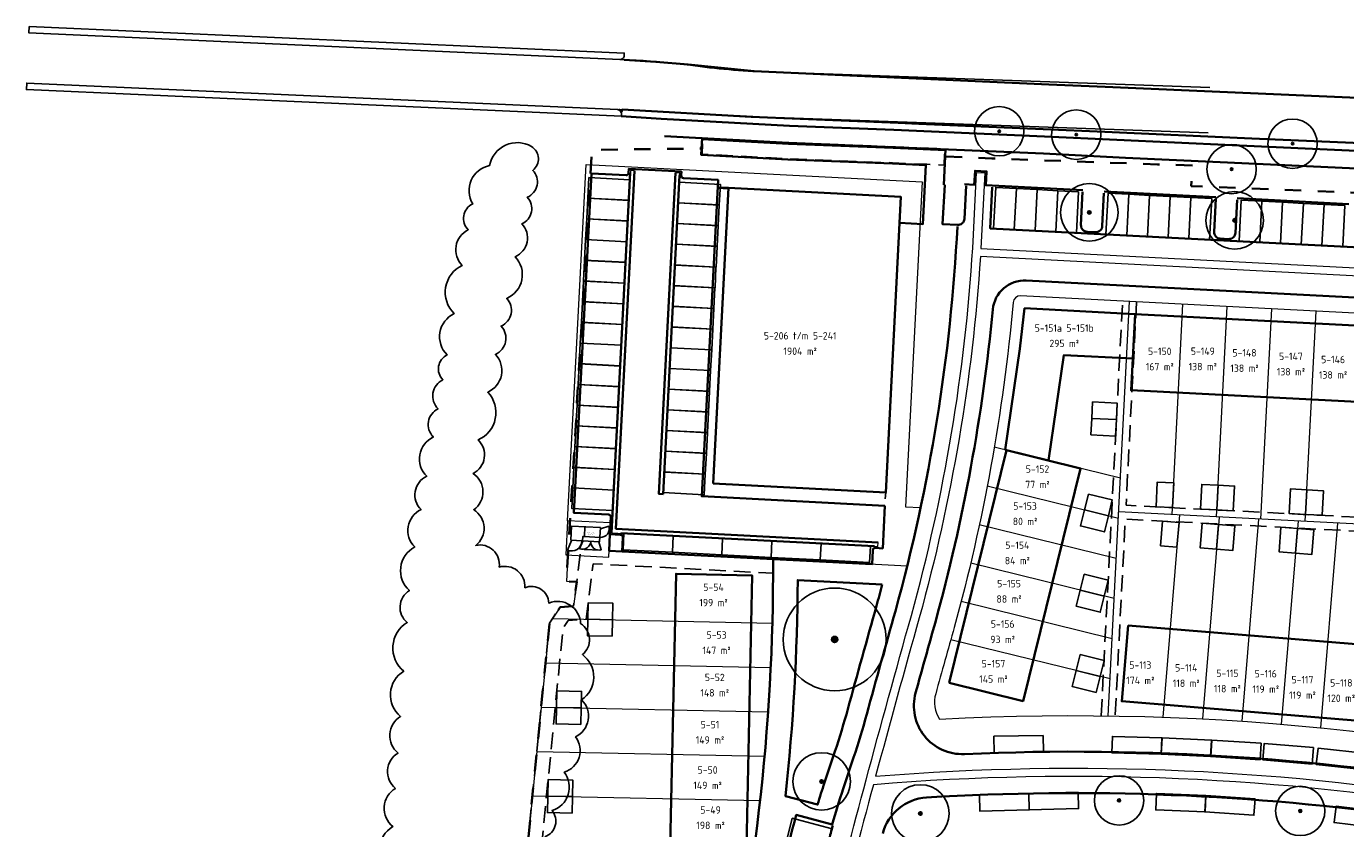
# Model space of a CAD drawing. Extents: x 168179 to 170299, y 448694 to 449599.
# Tile 23 of 32: x 168233 to 168393, y 449501 to 449599. Entities that reach past the tile are written whole.
import ezdxf
from ezdxf.enums import TextEntityAlignment as Align

# ---------------------------------------------------------------- set-up
doc = ezdxf.new("R2010")
doc.units = 0
doc.linetypes.add('NLCS-HIDDEN', pattern=[4, 2, -2])
doc.linetypes.add('Stippelfijn', pattern=[3, 2, -1])
doc.layers.get('0').update_dxf_attribs({"lineweight": 0})
for name, color, linetype, lineweight in [('N-WE-KG-GRENS_SECTIE-G', 210, 'NLCS-HIDDEN', 35), ('N-WE-OG-WEG_WOONSTRAAT_VOETPAD-G', 42, 'Continuous', 25), ('N05-WE-OG-WEG_PARKEERPLAATS_GOOT-O', 162, 'Continuous', 18), ('N05-WE-VH-GOOT-O', 170, 'Continuous', 18), ('N05-WE-VH-KANTOPSLUITING_ACHTERKANTBAND-G', 50, 'Continuous', 35), ('N05-WE-VH-VERHARDING-G', 252, 'Continuous', 35), ('N5-PV-GR-BOOM-S', 90, 'Continuous', 25), ('N5-WE-KG-GRENS_KADASTRAAL-G', 150, 'Continuous', 13), ('N5-WE-OG-BEBOUWING_SCHUUR-G', 7, 'Continuous', 25), ('N5-WE-OG-KADASTRAAL_KAVELNUMMER-T18', 7, 'Continuous', 18), ('N5-WE-OG-TOPOGRAFIE_BEBOUWING_TRAFOHUISJE-G', 7, 'Continuous', 25), ('N5-WE-OG-WEG_PARKEERPLAATS_OPENBAAR-G', 253, 'Continuous', 25), ('N5-WE-OG-WEG_PARKEERPLAATS_PRIVE-G', 253, 'Continuous', 25), ('N8-WE-OG-KADASTRAAL_KAVELNUMMER-T18', 7, 'Continuous', 18), ('N8-WE-OG-KADASTRAAL_KAVELOPPERVLAK-T18', 10, 'Continuous', 18), ('R-WE-VH-KANTVERHARDING-G', 210, 'Continuous', 35)]:
    doc.layers.add(name, color=color, linetype=linetype, lineweight=lineweight)
for name, color, linetype, lineweight, true_color in [('N05-WE-KG-KADASTRAAL-O', 150, 'Continuous', 18, 0x007fff), ('N05-WE-OG-WEG_VOETPAD_ACHTERPAD-G', 6, 'Stippelfijn', 25, 0xff00ff), ('N05-WE-OG-WEG_VOETPAD_PARKEERPLAATS-G', 6, 'Stippelfijn', 25, 0xff00ff), ('N5-WE-KG-KADASTRAAL_BEBOUWING-G', 1, 'Continuous', 35, 0xff0000)]:
    doc.layers.add(name, color=color, linetype=linetype, lineweight=lineweight, true_color=true_color)
doc.styles.add('NLCS-ISO-M1000-T18', font='NLCS-ISO.ttf', dxfattribs={"height": 1.8})
doc.styles.get("Standard").update_dxf_attribs({"font": 'iso.shx'})

# ---------------------------------------------------------------- blocks, each defined once
blk = doc.blocks.new('an-bb-sn-opp')
at = {"layer": 'N8-WE-OG-KADASTRAAL_KAVELNUMMER-T18', "style": 'NLCS-ISO-M1000-T18'}
blk.add_attdef('NUMMER', text='', height=1.8, dxfattribs=at).set_placement((0, 1.87), align=Align.MIDDLE)
at = {"layer": 'N8-WE-OG-KADASTRAAL_KAVELOPPERVLAK-T18', "style": 'NLCS-ISO-M1000-T18'}
blk.add_attdef('OPPERVLAK', text='', height=1.8, dxfattribs=at).set_placement((0, -1.87), align=Align.MIDDLE)
blk = doc.blocks.new('B-SGR-BOOM_1E GROOTTE')
at = {"ltscale": 0.1}
h = blk.add_hatch(color=256, dxfattribs=at)
edge = h.paths.add_edge_path()
edge.add_arc((0, 0), 0.15, 0, 360)
blk.add_circle((0, 0), 3)
blk.add_circle((0, 0), 0.15, dxfattribs=at)
blk = doc.blocks.new('SGR-BOOM_01')
at = {"ltscale": 0.1}
h = blk.add_hatch(color=256, dxfattribs=at)
edge = h.paths.add_edge_path()
edge.add_arc((0, 0), 0.15, 0, 360)
for radius in [2.5, 0.045]:
    blk.add_circle((0, 0), radius)
blk.add_circle((0, 0), 0.15, dxfattribs=at)

msp = doc.modelspace()

# ---------------------------------------------------------------- linework, layer by layer
at = {"layer": 'N-WE-KG-GRENS_SECTIE-G', "flags": 128}
msp.add_lwpolyline([(168697.42, 449523.48), (168699.9, 449568.34), (168627.4, 449571.66), (168627.31, 449569.51), (168615.17, 449569.66), (168607.36, 449568.14), (168475.91, 449573.78), (168460.88, 449574.42), (168420.22, 449576.17), (168413.8, 449577.83), (168412.86, 449577.85), (168392.94, 449578.66), (168374.12, 449579.43), (168374.36, 449581.94), (168371.89, 449582.02), (168370.03, 449582.07), (168349.92, 449582.78), (168344.26, 449583.02), (168344.3, 449583.9), (168325.22, 449584.67), (168314.7, 449585.24), (168314.63, 449583.99), (168301.32, 449583.84), (168298.45, 449535.35), (168298.21, 449531.38), (168299.46, 449531.32), (168299.09, 449528.37), (168297.45, 449528.25), (168296.15, 449526.28), (168290.42, 449467.99), (168282.87, 449426.34), (168281.4, 449421.36), (168278.4, 449358.95), (168281.05, 449358.72), (168281.03, 449328.58), (168280.74, 449316.47), (168283.27, 449316.34), (168283.4, 449320.07, -0.008112), (168314.09, 449318.2), (168314.09, 449318.32, -0.002738), (168324.29, 449317.48), (168324.28, 449317.36, -0.009935), (168361.71, 449313.31, -0.022016), (168410.95, 449304.52, 0.018736), (168405.93, 449281.88), (168418.37, 449279.6, -0.018927), (168423.27, 449301.61), (168424.38, 449301.33), (168426.17, 449307.81), (168425.05, 449308.09, -0.134676), (168507.05, 449442.69), (168505.99, 449443.81, -0.011255), (168516, 449452.84), (168517.94, 449454.35), (168518.87, 449453.25, -0.097374), (168619.26, 449509.21), (168619.48, 449508.07), (168625.82, 449510.06), (168625.93, 449510.09), (168625.69, 449511.22, -0.061305)], format="xyb", close=True, dxfattribs=at)
at = {"layer": 'N-WE-OG-WEG_WOONSTRAAT_VOETPAD-G', "flags": 128}
for points in [[(168232.93, 449598.85), (168305.24, 449595.6), (168305.23, 449595.3, -0.414214), (168304.71, 449594.82), (168232.89, 449598.05)], [(168304.9, 449587.91), (168232.59, 449591.16), (168232.63, 449591.95), (168304.43, 449588.73, -0.383047), (168304.91, 449588.21)]]:
    msp.add_lwpolyline(points, format="xyb", close=True, dxfattribs=at)
msp.add_lwpolyline([(168304.71, 449594.82), (168306.7, 449594.73, -0.023949), (168313.29, 449594.12, 0.026666), (168322.62, 449593.3, -0.114375)], format="xyb", dxfattribs=at)
for points in [[(168322.62, 449593.3), (168376.39, 449591.4)], [(168304.43, 449588.73), (168322.43, 449587.81), (168376.2, 449585.91)], [(168322.43, 449587.81), (168376.2, 449585.91)]]:
    msp.add_lwpolyline(points, dxfattribs=at)
at = {"layer": 'N05-WE-KG-KADASTRAAL-O', "flags": 128}
for points in [[(168298.36, 449538.74), (168300.6, 449582.04), (168341.46, 449579.93), (168339.42, 449540.44), (168341.26, 449540.35, -0.008399), (168339.62, 449533.22), (168336.55, 449533.38), (168323.32, 449534.07)], [(168298.4, 449534.58), (168298.21, 449531.38), (168299.46, 449531.32), (168299.09, 449528.37), (168297.45, 449528.25), (168296.15, 449526.28), (168290.42, 449467.99), (168282.87, 449426.34), (168281.4, 449421.36), (168278.4, 449358.95), (168281.05, 449358.72), (168281.03, 449328.58), (168280.98, 449326.8), (168283.69, 449326.68, -0.006104), (168306.95, 449325.36, -0.089055), (168316.19, 449473.46, 0.061272), (168323.32, 449534.07), (168304.99, 449535.01), (168303.4, 449535.1)]]:
    msp.add_lwpolyline(points, format="xyb", dxfattribs=at)
for points in [[(168338.7, 449574.86), (168338.87, 449578.12), (168317.89, 449579.21), (168316.03, 449543.25), (168337.01, 449542.17)], [(168298.14, 449534.6), (168303.36, 449534.33), (168303.57, 449538.47), (168298.36, 449538.74)]]:
    msp.add_lwpolyline(points, close=True, dxfattribs=at)
msp.add_lwpolyline([(168458.93, 449560.63), (168353.4, 449566.09, 0.390828), (168352.5, 449565.27, -0.044684), (168345.34, 449525.77, 0.0013), (168343.09, 449517.71, 0.209612), (168343.54, 449514.61, -0.082087), (168442.33, 449503.67), (168468.49, 449512.02, -0.053407)], format="xyb", close=True, dxfattribs=at)
at = {"layer": 'N05-WE-OG-WEG_PARKEERPLAATS_GOOT-O'}
for points in [[(168336.09, 449536.11), (168304.23, 449537.76), (168306.49, 449581.3), (168305.99, 449581.33), (168303.71, 449537.28), (168336.07, 449535.61)], [(168311.96, 449580.72), (168311.98, 449581.02), (168311.48, 449581.04), (168309.46, 449542), (168309.96, 449541.97)]]:
    msp.add_lwpolyline(points, close=True, dxfattribs=at)
at = {"layer": 'N05-WE-OG-WEG_VOETPAD_ACHTERPAD-G', "flags": 128}
for points in [[(168363.2, 449515.03), (168365.8, 449565.45)], [(168367.5, 449565.36), (168366.22, 449540.62), (168407.33, 449538.5), (168441.92, 449530.79), (168443.5, 449561.43)], [(168447.11, 449505.2), (168442.07, 449529.01), (168407.1, 449536.81), (168366.13, 449538.93), (168364.9, 449515.01)], [(168323.32, 449534.07), (168299.96, 449535.27), (168299.09, 449528.37), (168297.45, 449528.25), (168296.15, 449526.28), (168290.42, 449467.99), (168282.87, 449426.34), (168281.4, 449421.36), (168278.86, 449368.63), (168278.4, 449358.95), (168281.05, 449358.72), (168281.03, 449326.8)], [(168311.99, 449454.35), (168290.39, 449458.31), (168292.11, 449467.75), (168297.8, 449525.69), (168298.41, 449526.61), (168300.6, 449526.77), (168301.45, 449533.5), (168323.32, 449532.36)]]:
    msp.add_lwpolyline(points, dxfattribs=at)
at = {"layer": 'N05-WE-OG-WEG_VOETPAD_PARKEERPLAATS-G', "flags": 128}
for points in [[(168344.2, 449583.78), (168337.93, 449584.06), (168325.21, 449584.55), (168314.79, 449585.12), (168314.7, 449583.32), (168325.13, 449582.75), (168337.86, 449582.26), (168342.01, 449582.08), (168344.1, 449581.97)], [(168316.59, 449579.17), (168317.89, 449579.11), (168316.03, 449543.25), (168337.01, 449542.17), (168336.92, 449540.57), (168314.65, 449541.72)]]:
    msp.add_lwpolyline(points, close=True, dxfattribs=at)
at = {"layer": 'N05-WE-VH-GOOT-O', "flags": 128}
for points in [[(168433.85, 449368.78, 0.077604), (168331.48, 449391.88, 0.012058), (168315.1, 449392.58, 0.041178), (168317.53, 449325.31), (168316.53, 449325.19, -0.089839), (168325.42, 449471.21, -0.005763), (168334.64, 449507.25, -0.003208), (168340.14, 449527.22, 0.051696), (168347.59, 449571.9), (168348.06, 449581.09), (168349.06, 449581.04), (168348.59, 449571.85), (168457.7, 449566.2), (168457.65, 449565.2), (168348.53, 449570.85, -0.050575), (168341.1, 449526.95, 0.003099), (168335.79, 449507.68, -0.063013), (168410.62, 449504.3, -0.059671), (168397.65, 449454.08, 0.051418), (168378.95, 449386.33, -0.042379), (168434.22, 449369.7)], [(168377.97, 449386.53, -0.05139), (168396.72, 449454.44, 0.058556), (168409.5, 449503.47, 0.0625), (168335.52, 449506.65, 0.005708), (168326.39, 449470.97, 0.04787), (168315.15, 449393.58, -0.012037), (168331.55, 449392.87, -0.034379)]]:
    msp.add_lwpolyline(points, format="xyb", close=True, dxfattribs=at)
at = {"layer": 'N05-WE-VH-KANTOPSLUITING_ACHTERKANTBAND-G', "flags": 128}
for points in [[(168338.7, 449574.96), (168341.53, 449574.81), (168341.9, 449581.98), (168337.85, 449582.16), (168325.12, 449582.65), (168314.59, 449583.22), (168314.7, 449585.24)], [(168344.3, 449583.78), (168337.93, 449584.06), (168325.21, 449584.55), (168314.69, 449585.12)], [(168344.08, 449579.59), (168344.3, 449583.9)], [(168346.59, 449579.66), (168347.78, 449579.6), (168347.87, 449581.3), (168349.27, 449581.22), (168349.18, 449579.53), (168360.96, 449578.92)], [(168317.89, 449579.21), (168316.6, 449579.27)], [(168363.55, 449578.78), (168377.13, 449578.08)], [(168379.73, 449577.95), (168393.31, 449577.24)]]:
    msp.add_lwpolyline(points, dxfattribs=at)
for points in [[(168336.66, 449535.38), (168335.76, 449535.43, 0.414214), (168335.44, 449535.14), (168335.35, 449533.44), (168304.99, 449535.01), (168305.08, 449536.71, 0.414214), (168304.8, 449537.03), (168303.5, 449537.09), (168303.61, 449539.17, 0.414017), (168303.32, 449539.49), (168299.13, 449539.7), (168301.26, 449580.97), (168305.46, 449580.75, 0.414244), (168305.77, 449581.04), (168305.8, 449581.54), (168312.19, 449581.2), (168312.16, 449580.71, 0.414183), (168312.45, 449580.39), (168316.64, 449580.17), (168314.65, 449541.72), (168336.92, 449540.57)], [(168360.95, 449578.72), (168360.74, 449574.72, 0.414214), (168361.5, 449573.88), (168362.5, 449573.83, 0.414214), (168363.34, 449574.59), (168363.54, 449578.58)], [(168377.12, 449577.88), (168376.92, 449573.88, 0.414214), (168377.68, 449573.04), (168378.67, 449572.99, 0.414214), (168379.51, 449573.75), (168379.72, 449577.75)], [(168323.32, 449534.07, -0.061272), (168316.19, 449473.46, 0.089055), (168306.95, 449325.36, 0.006104), (168283.69, 449326.68), (168281.03, 449326.8)]]:
    msp.add_lwpolyline(points, format="xyb", dxfattribs=at)
at = {"layer": 'N05-WE-VH-KANTOPSLUITING_ACHTERKANTBAND-G'}
for points in [[(168344.18, 449579.59), (168343.93, 449574.79), (168345.73, 449574.7, 0.414214), (168346.57, 449575.45), (168346.78, 449579.45)], [(168345.72, 449574.5, -0.054544), (168338.19, 449527.76, 0.002013), (168334.71, 449515.22, -0.013792), (168333.11, 449509.95), (168331.84, 449506.14, 0.011294), (168330.51, 449501.82), (168326.14, 449502.97, 0.002105), (168322.71, 449489.76)], [(168459.87, 449562.46), (168354.1, 449567.94, 0.40162), (168350.03, 449564.43, -0.043486), (168343.05, 449526.41, 0.001385), (168340.65, 449517.81, 0.509322), (168346.57, 449510.37, -0.055472), (168412.88, 449505.95, -0.061883)], [(168401.29, 449502.71, 0.050371), (168341.98, 449505.09, 0.323594), (168336.65, 449500.72, 0.000095)]]:
    msp.add_lwpolyline(points, format="xyb", dxfattribs=at)
for points in [[(168336.92, 449540.57), (168336.66, 449535.38)], [(168304.99, 449535.01), (168303.4, 449535.1), (168303.5, 449537.09)]]:
    msp.add_lwpolyline(points, dxfattribs=at)
at = {"layer": 'N05-WE-VH-KANTOPSLUITING_ACHTERKANTBAND-G', "flags": 128}
msp.add_lwpolyline([(168336.59, 449531, -0.003123), (168335.9, 449528.4, 0.002012), (168332.41, 449515.85, -0.013792), (168330.85, 449510.7), (168329.58, 449506.9, 0.006815), (168328.73, 449504.23), (168324.83, 449505.26, 0.026021), (168326.32, 449531.53)], format="xyb", close=True, dxfattribs=at)
at = {"layer": 'N05-WE-VH-VERHARDING-G', "flags": 128}
for points in [[(168303.71, 449537.28), (168305.97, 449581.03)], [(168306.49, 449581.3), (168304.23, 449537.76), (168336.09, 449536.11)], [(168309.96, 449541.97), (168309.46, 449542), (168311.48, 449581.04)], [(168309.96, 449541.97), (168311.96, 449580.72)], [(168458.56, 449568.66), (168349.71, 449574.29), (168349.97, 449579.29)], [(168304.81, 449537.23), (168335.67, 449535.63)]]:
    msp.add_lwpolyline(points, dxfattribs=at)
at = {"layer": 'N05-WE-VH-VERHARDING-G'}
msp.add_lwpolyline([(168330.59, 449501.67, 0.004682), (168330.1, 449499.87, 0.004477), (168322.99, 449471.8, 0.088137), (168313.73, 449327.66)], format="xyb", dxfattribs=at)
at = {"layer": 'N5-PV-GR-BOOM-S', "flags": 128}
msp.add_lwpolyline([(168295.6, 449500.32, 0.520567), (168296.47, 449503.5, 0.520567), (168297.95, 449508.17, 0.520567), (168299.32, 449512.46, 0.520567), (168300.06, 449516.95, 0.520567), (168300.15, 449522.47, 0.520567), (168299.94, 449526.23, 0.520567), (168296.07, 449528.73, 0.520567), (168293.17, 449530.6, 0.520567), (168290.05, 449533.1, 0.520567), (168287.2, 449535.74, 0.520567), (168286.96, 449540.07, 0.520567), (168286.88, 449544.49, 0.520567), (168287.47, 449548.56, 0.520567), (168288.65, 449554.37, 0.520567), (168289.58, 449558.97, 0.520567), (168290.28, 449562.41, 0.520567), (168290.96, 449565.77, 0.520567), (168291.99, 449570.84, 0.520567), (168292.8, 449574.84, 0.520567), (168293.46, 449578.07, 0.520567), (168294.13, 449581.34, 0.520567), (168293.97, 449584.24, 0.520567), (168288.87, 449581.92, 0.520567), (168286.82, 449577.27, 0.520567), (168286.29, 449574.11, 0.520567), (168285.56, 449569.79, 0.520567), (168284.57, 449563.92, 0.520567), (168283.72, 449558.9, 0.520567), (168283.21, 449555.88, 0.520567), (168282.62, 449552.35, 0.520567), (168282.04, 449548.93, 0.520567), (168281.23, 449544.14, 0.520567), (168280.55, 449540.09, 0.520567), (168279.78, 449535.55, 0.520567), (168279.14, 449530.24, 0.520567), (168278.87, 449526.36, 0.520567), (168278.45, 449520.45, 0.520567), (168278.06, 449514.95, 0.520567), (168277.75, 449510.5, 0.520567), (168277.44, 449506.2, 0.520567), (168277.12, 449501.55, 0.520567), (168276.72, 449495.92, 0.520567)], format="xyb", dxfattribs=at)
at = {"layer": 'N5-WE-KG-GRENS_KADASTRAAL-G', "flags": 128}
for points in [[(168364.05, 449515.02), (168366.65, 449565.4)], [(168371.82, 449539.48), (168373.14, 449565.07)], [(168377.21, 449539.21), (168378.53, 449564.79)], [(168382.61, 449538.93), (168383.93, 449564.51)], [(168388, 449538.65), (168389.32, 449564.23)], [(168365.54, 449543.91), (168350.21, 449547.69)], [(168365.29, 449539.03), (168349.35, 449542.96)], [(168447.93, 449505.46), (168442.78, 449529.73), (168407.21, 449537.66), (168365.33, 449539.82)], [(168372.73, 449539.44), (168370.71, 449514.85)], [(168377.53, 449539.19), (168375.51, 449514.65)], [(168365.04, 449534.15), (168348.39, 449538.25)], [(168382.33, 449538.94), (168380.3, 449514.36)], [(168387.12, 449538.7), (168385.09, 449514)], [(168391.92, 449538.45), (168389.87, 449513.57)], [(168364.79, 449529.27), (168347.34, 449533.57)], [(168364.53, 449524.39), (168346.18, 449528.91)], [(168296.53, 449526.86), (168323.24, 449526.29)], [(168364.28, 449519.5), (168344.92, 449524.28)], [(168295.68, 449521.47), (168323.04, 449520.9)], [(168295.15, 449516.08), (168322.73, 449515.5)], [(168294.62, 449510.69), (168322.3, 449510.11)], [(168294.09, 449505.3), (168321.75, 449504.72)]]:
    msp.add_lwpolyline(points, dxfattribs=at)
at = {"layer": 'N5-WE-KG-KADASTRAAL_BEBOUWING-G', "flags": 128}
for points in [[(168316.03, 449543.25), (168337.01, 449542.17), (168338.87, 449578.12), (168317.89, 449579.21)], [(168351.52, 449547.37), (168353.32, 449559.63), (168353.89, 449564.57), (168367.32, 449563.85), (168367.04, 449558.46), (168358.67, 449558.89), (168356.79, 449546.07)], [(168367.32, 449563.85), (168366.84, 449554.61), (168443.04, 449550.68), (168443.52, 449559.92)], [(168344.72, 449519.02), (168353.7, 449516.81), (168360.67, 449545.11), (168351.69, 449547.32)], [(168310.83, 449499.2), (168320.08, 449499), (168320.77, 449532.1), (168311.53, 449532.29)], [(168366.46, 449526.01), (168365.7, 449516.79), (168404.32, 449513.61), (168405.08, 449522.83)]]:
    msp.add_lwpolyline(points, close=True, dxfattribs=at)
at = {"layer": 'N5-WE-OG-BEBOUWING_SCHUUR-G', "flags": 128}
for points in [[(168362.16, 449553.19), (168365.16, 449553.03), (168365.06, 449551.03), (168362.06, 449551.19)], [(168362.06, 449551.19), (168365.06, 449551.03), (168364.95, 449549.04), (168361.96, 449549.19)], [(168371.87, 449540.33), (168372.02, 449543.33), (168370.02, 449543.43), (168369.87, 449540.44)], [(168377.26, 449540.06), (168377.41, 449543.05), (168375.42, 449543.15), (168375.26, 449540.16)], [(168379.26, 449539.95), (168379.41, 449542.95), (168377.41, 449543.05), (168377.26, 449540.06)], [(168388.04, 449539.5), (168388.2, 449542.49), (168386.2, 449542.6), (168386.05, 449539.6)], [(168390.04, 449539.4), (168390.2, 449542.39), (168388.2, 449542.49), (168388.04, 449539.5)], [(168361.64, 449541.99), (168364.55, 449541.27), (168364.07, 449539.33), (168361.16, 449540.05)], [(168361.16, 449540.05), (168364.07, 449539.33), (168363.6, 449537.39), (168360.68, 449538.11)], [(168370.67, 449538.69), (168372.66, 449538.53), (168372.41, 449535.54), (168370.42, 449535.7)], [(168375.46, 449538.45), (168377.46, 449538.28), (168377.21, 449535.29), (168375.22, 449535.46)], [(168377.46, 449538.28), (168379.45, 449538.12), (168379.2, 449535.13), (168377.21, 449535.29)], [(168385.05, 449537.95), (168387.05, 449537.79), (168386.8, 449534.8), (168384.81, 449534.96)], [(168387.05, 449537.79), (168389.04, 449537.62), (168388.79, 449534.63), (168386.8, 449534.8)], [(168361.14, 449532.23), (168364.05, 449531.51), (168363.57, 449529.57), (168360.66, 449530.28)], [(168360.66, 449530.28), (168363.57, 449529.57), (168363.09, 449527.62), (168360.18, 449528.34)], [(168303.81, 449526.7), (168303.86, 449528.7), (168300.86, 449528.76), (168300.81, 449526.76)], [(168303.77, 449524.7), (168303.81, 449526.7), (168300.81, 449526.76), (168300.77, 449524.76)], [(168360.63, 449522.46), (168363.55, 449521.74), (168363.07, 449519.8), (168360.15, 449520.52)], [(168360.15, 449520.52), (168363.07, 449519.8), (168362.59, 449517.86), (168359.68, 449518.58)], [(168300.01, 449515.98), (168300.05, 449517.98), (168297.05, 449518.04), (168297.01, 449516.04)], [(168299.96, 449513.98), (168300.01, 449515.98), (168297.01, 449516.04), (168296.96, 449514.04)], [(168298.95, 449505.2), (168298.99, 449507.2), (168295.99, 449507.26), (168295.95, 449505.26)], [(168298.9, 449503.2), (168298.95, 449505.2), (168295.95, 449505.26), (168295.9, 449503.26)]]:
    msp.add_lwpolyline(points, close=True, dxfattribs=at)
at = {"layer": 'N5-WE-OG-TOPOGRAFIE_BEBOUWING_TRAFOHUISJE-G', "flags": 128}
msp.add_lwpolyline([(168298.75, 449536.37), (168298.84, 449538.09), (168298.85, 449538.1), (168302.33, 449537.92), (168302.34, 449537.91), (168302.25, 449536.19), (168302.24, 449536.18), (168298.76, 449536.36)], close=True, dxfattribs=at)
for points in [[(168300.17, 449536.29), (168300.19, 449536.82), (168300.4, 449536.81), (168300.47, 449538.02)], [(168300.4, 449536.81), (168302.27, 449536.71)]]:
    msp.add_lwpolyline(points, dxfattribs=at)
at = {"layer": 'N5-WE-OG-TOPOGRAFIE_BEBOUWING_TRAFOHUISJE-G', "ltscale": 0.05, "flags": 128}
for points in [[(168302.37, 449537.77), (168303.38, 449538.08, -0.52074), (168302.32, 449536.72)], [(168298.83, 449536.34), (168298.33, 449535.16, 0.52322), (168300.1, 449536.27, 0.52322)], [(168300.21, 449536.27), (168299.82, 449535.34, 0.510916), (168301.16, 449536.22, -0.439499)], [(168302.16, 449536.16), (168302.45, 449535.21, -0.523071), (168301.17, 449536.22, -1.036718)]]:
    msp.add_lwpolyline(points, format="xyb", dxfattribs=at)
at = {"layer": 'N5-WE-OG-WEG_PARKEERPLAATS_OPENBAAR-G', "flags": 128}
for points in [[(168352.9, 449579.13), (168350.38, 449579.26), (168350.12, 449574.27), (168352.64, 449574.14)], [(168355.41, 449579), (168352.9, 449579.13), (168352.64, 449574.14), (168355.16, 449574.01)], [(168357.93, 449578.87), (168355.41, 449579), (168355.16, 449574.01), (168357.67, 449573.88)], [(168360.45, 449578.74), (168357.93, 449578.87), (168357.67, 449573.88), (168360.19, 449573.75)], [(168366.56, 449578.43), (168364.04, 449578.56), (168363.78, 449573.56), (168366.3, 449573.43)], [(168369.08, 449578.3), (168366.56, 449578.43), (168366.3, 449573.43), (168368.82, 449573.3)], [(168371.59, 449578.17), (168369.08, 449578.3), (168368.82, 449573.3), (168371.33, 449573.17)], [(168374.11, 449578.04), (168371.59, 449578.17), (168371.33, 449573.17), (168373.85, 449573.04)], [(168376.63, 449577.91), (168374.11, 449578.04), (168373.85, 449573.04), (168376.37, 449572.91)], [(168382.74, 449577.59), (168380.22, 449577.72), (168379.96, 449572.73), (168382.48, 449572.6)], [(168385.25, 449577.46), (168382.74, 449577.59), (168382.48, 449572.6), (168385, 449572.47)], [(168387.77, 449577.33), (168385.25, 449577.46), (168385, 449572.47), (168387.51, 449572.34)], [(168390.29, 449577.2), (168387.77, 449577.33), (168387.51, 449572.34), (168390.03, 449572.21)], [(168392.8, 449577.07), (168390.29, 449577.2), (168390.03, 449572.21), (168392.55, 449572.08)], [(168356.16, 449512.63), (168350.16, 449512.53), (168350.2, 449510.53), (168356.2, 449510.63)], [(168370.56, 449512.36), (168364.56, 449512.51), (168364.51, 449510.51), (168370.51, 449510.36)], [(168376.6, 449512.08), (168370.6, 449512.36), (168370.51, 449510.36), (168376.5, 449510.08)], [(168382.65, 449511.69), (168376.66, 449512.08), (168376.53, 449510.08), (168382.52, 449509.69)], [(168389, 449511.15), (168383.02, 449511.66), (168382.86, 449509.66), (168388.84, 449509.16)], [(168395.53, 449510.44), (168389.56, 449511.08), (168389.34, 449509.1), (168395.31, 449508.45)], [(168354.4, 449505.58), (168348.41, 449505.42), (168348.46, 449503.42), (168354.46, 449503.58)], [(168360.4, 449505.75), (168354.4, 449505.58), (168354.46, 449503.58), (168360.46, 449503.75)], [(168375.91, 449505.33), (168369.92, 449505.58), (168369.84, 449503.58), (168375.83, 449503.33)], [(168381.9, 449504.92), (168375.91, 449505.33), (168375.78, 449503.34), (168381.76, 449502.93)], [(168397.69, 449503.32), (168391.74, 449504.02), (168391.5, 449502.04), (168397.46, 449501.33)], [(168329.86, 449498.86), (168330.49, 449501.3), (168325.65, 449502.56), (168325.02, 449500.12)]]:
    msp.add_lwpolyline(points, close=True, dxfattribs=at)
at = {"layer": 'N5-WE-OG-WEG_PARKEERPLAATS_PRIVE-G', "flags": 128}
for points in [[(168305.8, 449577.71), (168305.93, 449580.2), (168300.94, 449580.47), (168300.81, 449577.97)], [(168311.92, 449579.9), (168311.79, 449577.4), (168316.79, 449577.14), (168316.92, 449579.64)], [(168305.67, 449575.19), (168305.8, 449577.69), (168300.81, 449577.95), (168300.68, 449575.45)], [(168311.79, 449577.38), (168311.66, 449574.88), (168316.66, 449574.62), (168316.79, 449577.12)], [(168305.54, 449572.67), (168305.67, 449575.17), (168300.68, 449575.43), (168300.55, 449572.94)], [(168311.66, 449574.86), (168311.53, 449572.37), (168316.53, 449572.11), (168316.66, 449574.6)], [(168305.41, 449570.16), (168305.54, 449572.65), (168300.55, 449572.92), (168300.42, 449570.42)], [(168311.53, 449572.35), (168311.4, 449569.85), (168316.4, 449569.59), (168316.52, 449572.09)], [(168305.28, 449567.64), (168305.41, 449570.14), (168300.42, 449570.4), (168300.29, 449567.9)], [(168311.4, 449569.83), (168311.27, 449567.33), (168316.27, 449567.07), (168316.39, 449569.57)], [(168305.15, 449565.12), (168305.28, 449567.62), (168300.29, 449567.88), (168300.16, 449565.39)], [(168311.27, 449567.31), (168311.14, 449564.82), (168316.14, 449564.56), (168316.26, 449567.05)], [(168305.02, 449562.61), (168305.15, 449565.1), (168300.16, 449565.37), (168300.03, 449562.87)], [(168311.14, 449564.8), (168311.01, 449562.3), (168316.01, 449562.04), (168316.13, 449564.54)], [(168304.89, 449560.09), (168305.02, 449562.59), (168300.03, 449562.85), (168299.9, 449560.35)], [(168311.01, 449562.28), (168310.88, 449559.78), (168315.87, 449559.52), (168316, 449562.02)], [(168304.76, 449557.57), (168304.89, 449560.07), (168299.9, 449560.33), (168299.77, 449557.84)], [(168310.88, 449559.76), (168310.75, 449557.27), (168315.74, 449557.01), (168315.87, 449559.5)], [(168304.63, 449555.06), (168304.76, 449557.55), (168299.77, 449557.82), (168299.64, 449555.32)], [(168310.75, 449557.25), (168310.62, 449554.75), (168315.61, 449554.49), (168315.74, 449556.99)], [(168304.5, 449552.54), (168304.63, 449555.04), (168299.64, 449555.3), (168299.5, 449552.8)], [(168310.62, 449554.73), (168310.49, 449552.23), (168315.48, 449551.97), (168315.61, 449554.47)], [(168304.37, 449550.02), (168304.5, 449552.52), (168299.51, 449552.78), (168299.37, 449550.29)], [(168310.49, 449552.21), (168310.36, 449549.72), (168315.35, 449549.46), (168315.48, 449551.95)], [(168304.24, 449547.51), (168304.37, 449550), (168299.38, 449550.27), (168299.24, 449547.77)], [(168310.36, 449549.7), (168310.23, 449547.2), (168315.22, 449546.94), (168315.35, 449549.44)], [(168304.11, 449544.99), (168304.24, 449547.49), (168299.25, 449547.75), (168299.11, 449545.25)], [(168310.23, 449547.18), (168310.1, 449544.68), (168315.09, 449544.42), (168315.22, 449546.92)], [(168303.98, 449542.47), (168304.11, 449544.97), (168299.12, 449545.23), (168298.98, 449542.74)], [(168310.1, 449544.66), (168309.97, 449542.17), (168314.96, 449541.91), (168315.09, 449544.4)], [(168303.85, 449539.98), (168303.98, 449542.47), (168298.99, 449542.74), (168298.86, 449540.24)], [(168311.2, 449536.9), (168305.21, 449537.21), (168305.1, 449535.21), (168311.1, 449534.9)], [(168317.19, 449536.59), (168311.2, 449536.9), (168311.1, 449534.9), (168317.09, 449534.59)], [(168323.18, 449536.28), (168317.19, 449536.59), (168317.09, 449534.59), (168323.08, 449534.28)], [(168329.18, 449535.97), (168323.18, 449536.28), (168323.08, 449534.28), (168329.07, 449533.97)], [(168335.17, 449535.66), (168329.18, 449535.97), (168329.07, 449533.97), (168335.06, 449533.66)]]:
    msp.add_lwpolyline(points, close=True, dxfattribs=at)
at = {"layer": 'R-WE-VH-KANTVERHARDING-G'}
for points in [[(168716, 449576.71), (168702.45, 449577.18), (168689.23, 449577.6), (168686.58, 449577.73), (168677.93, 449578.13), (168644.37, 449579.49), (168609.13, 449581.03), (168598, 449581.52), (168568.3, 449582.75), (168534.09, 449584.22), (168513.06, 449585.12), (168474.06, 449586.75), (168422.68, 449588.95), (168409.21, 449589.53), (168363.67, 449591.51), (168356.82, 449591.8), (168321.04, 449593.39), (168313.02, 449594.2), (168309.07, 449594.53), (168305.22, 449594.77)], [(168408.96, 449584.03), (168381.51, 449585.23), (168363.66, 449586.01), (168356.13, 449586.34), (168341.03, 449587), (168338.53, 449587.12), (168320.68, 449587.86), (168304.98, 449588.74), (168304.9, 449588.4), (168304.77, 449588.61), (168304.53, 449588.77)], [(168409.32, 449583.03), (168379.11, 449584.4), (168365.09, 449585.06), (168356.31, 449585.47), (168338.02, 449586.28), (168325.31, 449586.77), (168309.73, 449587.62), (168304.87, 449587.92)], [(168408.2, 449580.93), (168377.68, 449582.32), (168366.15, 449582.85), (168356.21, 449583.38), (168337.94, 449584.18), (168325.22, 449584.67), (168310.15, 449585.49)]]:
    msp.add_lwpolyline(points, dxfattribs=at)

# ---------------------------------------------------------------- block references
at = {"layer": 'N5-PV-GR-BOOM-S'}
for p in [(168350.81, 449586.1), (168360.17, 449585.68), (168386.46, 449584.58), (168379.05, 449581.49)]:
    msp.add_blockref('B-SGR-BOOM_1E GROOTTE', p, dxfattribs=at)
for p, xscale, yscale, zscale in [((168361.76, 449576.23), 1.4, 1.4, 1.4), ((168379.41, 449575.26), 1.4, 1.4, 1.4), ((168330.81, 449524.31), 2.5, 2.5, 2.5), ((168329.23, 449507.04), 1.4, 1.4, 1.4), ((168365.37, 449504.74), 1.2, 1.2, 1.2), ((168341.23, 449503.15), 1.4, 1.4, 1.4), ((168387.39, 449503.45), 1.2, 1.2, 1.2)]:
    msp.add_blockref('SGR-BOOM_01', p, dxfattribs=dict(at, xscale=xscale, yscale=yscale, zscale=zscale))
at = {"layer": 'N5-WE-OG-KADASTRAAL_KAVELNUMMER-T18', "xscale": 0.5, "yscale": 0.5, "zscale": 0.5}
for p, values in [((168326.62, 449560.29), {'NUMMER': '5-206 t/m 5-241', 'OPPERVLAK': '1904 m²'}), ((168358.71, 449561.23), {'NUMMER': '5-151a 5-151b', 'OPPERVLAK': '295 m²'}), ((168370.32, 449558.4), {'NUMMER': '5-150', 'OPPERVLAK': '167 m²'}), ((168375.55, 449558.42), {'NUMMER': '5-149', 'OPPERVLAK': '138 m²'}), ((168380.62, 449558.22), {'NUMMER': '5-148', 'OPPERVLAK': '138 m²'}), ((168386.26, 449557.79), {'NUMMER': '5-147', 'OPPERVLAK': '138 m²'}), ((168391.38, 449557.41), {'NUMMER': '5-146', 'OPPERVLAK': '138 m²'}), ((168355.46, 449544.08), {'NUMMER': '5-152', 'OPPERVLAK': '77 m²'}), ((168353.95, 449539.59), {'NUMMER': '5-153', 'OPPERVLAK': '80 m²'}), ((168353.01, 449534.83), {'NUMMER': '5-154', 'OPPERVLAK': '84 m²'}), ((168316.09, 449529.72), {'NUMMER': '5-54', 'OPPERVLAK': '199 m²'}), ((168352, 449530.16), {'NUMMER': '5-155', 'OPPERVLAK': '88 m²'}), ((168351.23, 449525.24), {'NUMMER': '5-156', 'OPPERVLAK': '93 m²'}), ((168316.46, 449523.92), {'NUMMER': '5-53', 'OPPERVLAK': '147 m²'}), ((168350.11, 449520.42), {'NUMMER': '5-157', 'OPPERVLAK': '145 m²'}), ((168367.96, 449520.26), {'NUMMER': '5-113', 'OPPERVLAK': '174 m²'}), ((168373.54, 449519.92), {'NUMMER': '5-114', 'OPPERVLAK': '118 m²'}), ((168316.24, 449518.75), {'NUMMER': '5-52', 'OPPERVLAK': '148 m²'}), ((168378.54, 449519.26), {'NUMMER': '5-115', 'OPPERVLAK': '118 m²'}), ((168383.2, 449519.2), {'NUMMER': '5-116', 'OPPERVLAK': '119 m²'}), ((168387.66, 449518.47), {'NUMMER': '5-117', 'OPPERVLAK': '119 m²'}), ((168392.38, 449518.09), {'NUMMER': '5-118', 'OPPERVLAK': '120 m²'}), ((168315.66, 449513.02), {'NUMMER': '5-51', 'OPPERVLAK': '149 m²'}), ((168315.37, 449507.5), {'NUMMER': '5-50', 'OPPERVLAK': '149 m²'}), ((168315.73, 449502.64), {'NUMMER': '5-49', 'OPPERVLAK': '198 m²'})]:
    msp.add_blockref('an-bb-sn-opp', p, dxfattribs=at).add_auto_attribs(values)

# ---------------------------------------------------------------- texts
at = {"layer": 'N5-WE-OG-TOPOGRAFIE_BEBOUWING_TRAFOHUISJE-G'}
for tag, text, p in [('COMPACTSTATION', 'Compactstation', (168301.18, 449537.25)), ('PACTO-25', 'PACTO-25', (168301.16, 449537.05))]:
    msp.add_attdef(tag, text=text, height=0.08, rotation=357.0385, dxfattribs=at).set_placement(p, align=Align.MIDDLE_CENTER)

doc.saveas('drawing.dxf')
